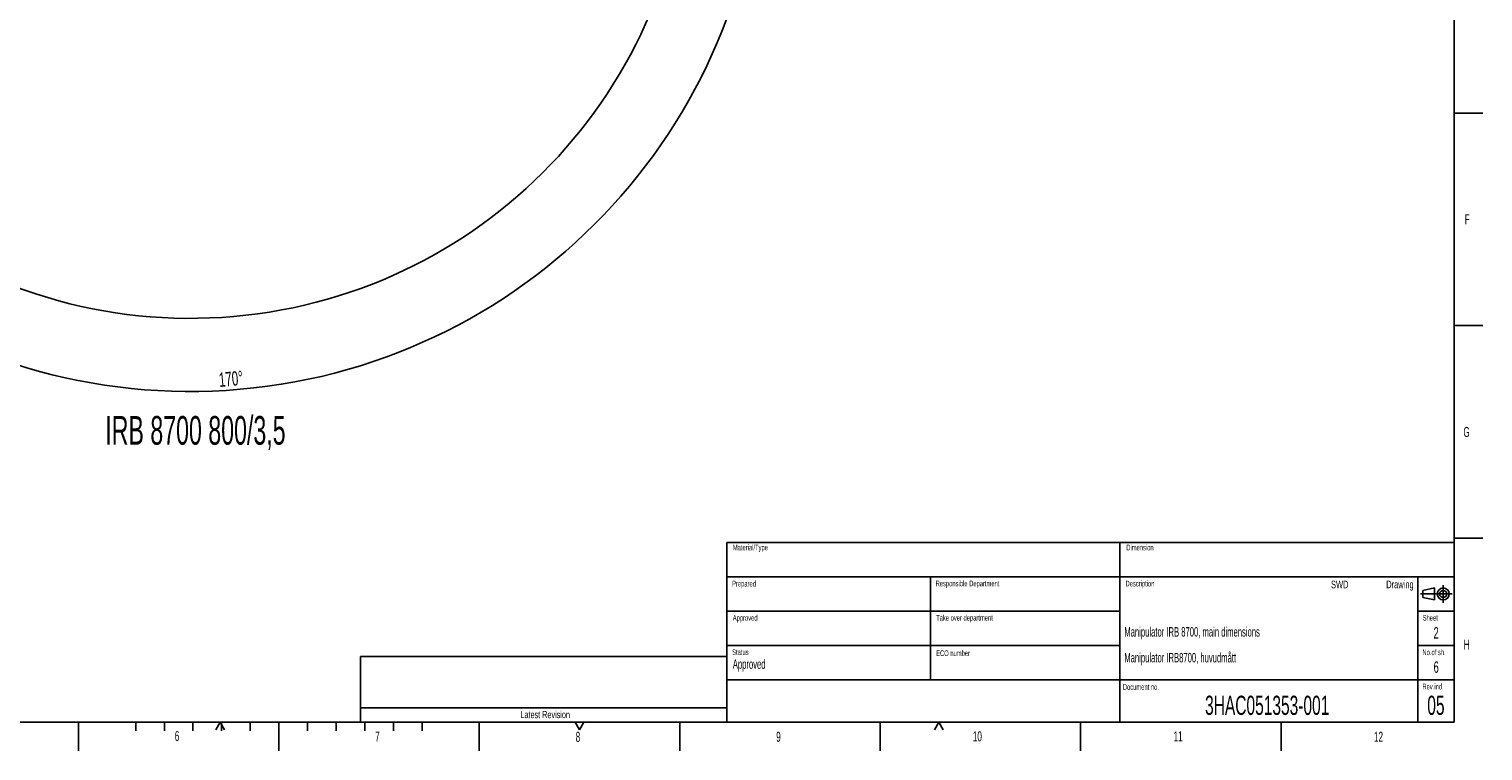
# Model space of a CAD drawing. Extents: x 0 to 16820, y 0 to 11880.
# Tile 2 of 77: x 6665 to 16820, y 0 to 5041. Entities that reach past the tile are written whole.
import ezdxf

# ---------------------------------------------------------------- set-up
doc = ezdxf.new("R2010")
doc.units = 0
doc.header["$LTSCALE"] = 20
doc.linetypes.add('CENTERX2', pattern=[20.32, 12.7, -2.54, 2.54, -2.54])
doc.layers.get('0').update_dxf_attribs({"linetype": 'CONTINUOUS'})
doc.styles.add('SLDTEXTSTYLE0', font='TXT', dxfattribs={"width": 0.605})
doc.dimstyles.new('SLDDIMSTYLE1', dxfattribs={"dimtxt": 100, "dimasz": 100, "dimexe": 0, "dimexo": 0.0625, "dimgap": 25, "dimtad": 1, "dimdec": 4, "dimlfac": 20, "dimzin": 12, "dimtxsty": 'SLDTEXTSTYLE0', "dimsah": 1, "dimcen": 0.09, "dimazin": 3, "dimtfac": 1, "dimtofl": 0, "dimtmove": 0, "dimatfit": 3, "dimtolj": 1, "dimtzin": 12})

# ---------------------------------------------------------------- blocks, each defined once
blk = doc.blocks.new('_D_3')
at = {"color": 7, "linetype": 'CONTINUOUS'}
for p, q in [((7831, 6508), (11819, 6508)), ((4318, 5895), (3824, 5808))]:
    blk.add_line(p, q, dxfattribs=at)
blk.add_arc((7791, 6508), 3998, 190, 0, dxfattribs=at)
for points in [[(11789, 6508), (11773, 6408), (11803, 6408)], [(3854, 5814), (3858, 5713), (3887, 5718)]]:
    blk.add_solid(points, dxfattribs=at)
at = {"color": 7, "linetype": 'CONTINUOUS', "insert": (7987, 2641), "char_height": 100, "attachment_point": 1, "rotation": 5, "style": 'SLDTEXTSTYLE0'}
blk.add_mtext('170°', dxfattribs=at)

msp = doc.modelspace()

# ---------------------------------------------------------------- linework, layer by layer
at = {"color": 7, "linetype": 'CONTINUOUS'}
for p, q in [((16620, 11680), (16620, 200)), ((16620, 4455), (16820, 4455)), ((16620, 2970), (16820, 2970)), ((11540, 1456), (16620, 1456)), ((11540, 1456), (11540, 1216)), ((14284, 1216), (14284, 1456)), ((16620, 1485), (16820, 1485)), ((11540, 1216), (16620, 1216)), ((11540, 1216), (11540, 200)), ((12962, 1216), (12962, 496)), ((14284, 1216), (14284, 496)), ((16366, 1216), (16366, 200)), ((16401, 1121), (16481, 1138)), ((16401, 1071), (16401, 1121)), ((16481, 1138), (16481, 1054)), ((16401, 1071), (16481, 1054)), ((11540, 976), (14284, 976)), ((16366, 976), (16620, 976)), ((11540, 736), (14284, 736)), ((16366, 736), (16620, 736)), ((11540, 660), (8980, 660)), ((8980, 660), (8980, 300)), ((11540, 496), (16620, 496)), ((14284, 496), (14284, 200)), ((8980, 300), (11540, 300)), ((8980, 300), (8980, 200)), ((400, 200), (16620, 200)), ((7010, 0), (7010, 200)), ((7410, 200), (7410, 140)), ((7610, 200), (7610, 140)), ((7810, 200), (7810, 140)), ((8000, 200), (7970, 148.0384758)), ((8000, 200), (8030, 148.0384758)), ((8010, 200), (8010, 140)), ((8210, 200), (8210, 140)), ((8410, 200), (8410, 0)), ((8610, 200), (8610, 140)), ((8810, 200), (8810, 140)), ((9010, 200), (9010, 140)), ((9210, 200), (9210, 140)), ((9410, 200), (9410, 140)), ((9810, 0), (9810, 200)), ((10480, 200), (10510, 148.0384758)), ((10510, 148.0384758), (10540, 200)), ((11210, 0), (11210, 200)), ((12610, 200), (12610, 0)), ((13020, 200), (12990, 148.0384758)), ((13020, 200), (13050, 148.0384758)), ((14010, 200), (14010, 0)), ((15410, 200), (15410, 0))]:
    msp.add_line(p, q, dxfattribs=at)
at = {"color": 7, "linetype": 'CENTERX2'}
for p, q in [((16543, 1158), (16543, 1034)), ((16385, 1096), (16605, 1096)), ((8410, 200), (8410, 0))]:
    msp.add_line(p, q, dxfattribs=at)
at = {"color": 7, "linetype": 'CONTINUOUS'}
for radius in [42, 25]:
    msp.add_circle((16543, 1096), radius, dxfattribs=at)
msp.add_arc((7791.1647235, 6507.8716374), 3487, 190, 170, dxfattribs=at)

# ---------------------------------------------------------------- texts
at = {"color": 7, "linetype": 'CONTINUOUS', "style": 'SLDTEXTSTYLE0'}
for s, insert, char_height, attachment_point in [('F', (16693.4283431, 3748.3715677), 70, 1), ('IRB 8700 800/3,5', (7197.4549955, 2338.888046), 200, 1), ('G', (16683.8755428, 2262.5201921), 70, 1), ('Material/Type', (11580.7660203, 1440.6129615), 40, 1), ('Dimension', (14328.9637887, 1440.3835592), 40, 1), ('Prepared', (11575.7160535, 1188.2129863), 40, 1), ('Responsible Department', (12997.6073842, 1189.4026805), 40, 1), ('Description', (14323.5187215, 1188.5513818), 40, 1), ('SWD', (15880.889393, 1189.1947584), 54, 3), ('Drawing', (16336.1402887, 1189.6991774), 54, 3), ('Approved', (11580.4287457, 948.8687751), 40, 1), ('Take over department', (13001.0897092, 950.0233015), 40, 1), ('Sheet', (16399.5011163, 949.7332259), 40, 1), ('Manipulator IRB 8700, main dimensions', (14315.2650009, 864.3472064), 66, 1), ('2', (16493.2704315, 864.9124874), 80, 2), ('No.of sh.', (16397.4942971, 708.8142959), 40, 1), ('H', (16685.9572969, 777.8599153), 70, 1), ('Status', (11576.1236338, 709.5202247), 40, 1), ('Approved', (11580.5887593, 639.3252609), 66, 1), ('ECO number', (13001.0897092, 702.4091158), 40, 1), ('Manipulator IRB8700, huvudmått', (14315.2584526, 684.1993068), 66, 1), ('6', (16493.5673167, 625.4039376), 80, 2), ('Document no.', (14305.1054152, 466.2914059), 40, 1), ('Rev.ind.', (16397.4045604, 469.2519572), 40, 1), ('3HAC051353-001', (15313.1745141, 385.4696637), 134, 2), ('05', (16491.7243932, 385.5581176), 134, 2), ('Latest Revision', (10270.3845622, 278.8251302), 50, 2), ('6', (7682.9168651, 138.3533224), 70, 1), ('7', (9082.6633167, 135.5231366), 70, 1), ('8', (10483.1159947, 133.3517231), 70, 1), ('9', (11883.9251498, 133.8688483), 70, 1), ('10', (13257.4364617, 136.8830968), 70, 1), ('11', (14659.3812447, 137.0802906), 70, 1), ('12', (16059.3446993, 134.3383574), 70, 1)]:
    msp.add_mtext(s, dxfattribs=dict(at, insert=insert, char_height=char_height, attachment_point=attachment_point))

# ---------------------------------------------------------------- dimensions: what is measured, and where the dimension line sits
at = {"color": 7, "linetype": 'CONTINUOUS'}
dim = msp.add_angular_dim_2l(base=(8139.6056329, 2525.1738183), line1=((4357.1400888, 5902.3604418), (6463.6438724, 6273.7938939)), line2=((6833.3630896, 6507.8716374), (7791.1647235, 6507.8716374)), dimstyle='SLDDIMSTYLE1', dxfattribs=at)
dim.commit()
dim.dimension.update_dxf_attribs({"geometry": '_D_3', "text_midpoint": (8139.6056329, 2525.1738183), "dimtype": 162})

doc.saveas('drawing.dxf')
